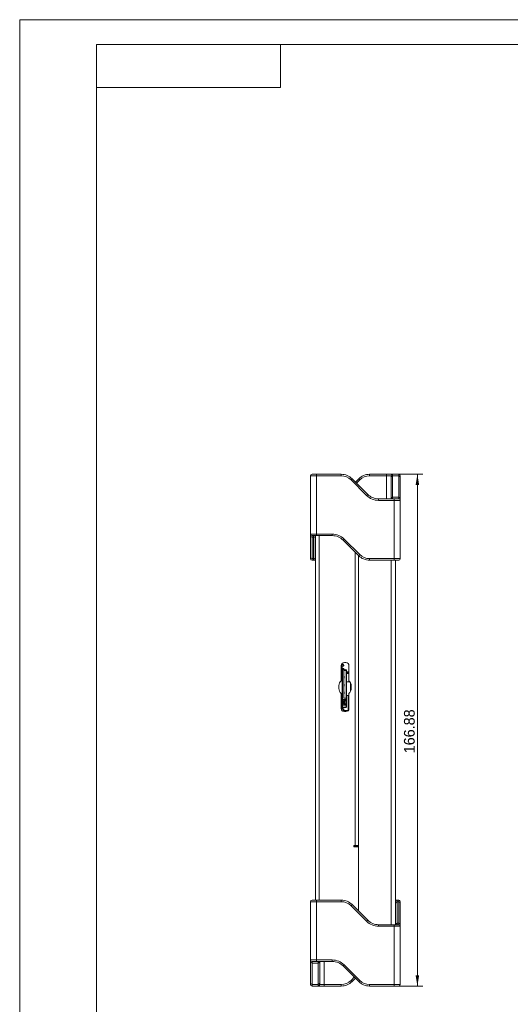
# Model space of a CAD drawing. Header units: millimetres. Extents: x 0 to 841, y 0 to 594.
# Tile 15 of 20: x 0 to 160, y 273 to 594. Entities that reach past the tile are written whole.
import ezdxf

# ---------------------------------------------------------------- set-up
doc = ezdxf.new("R2010")
doc.units = ezdxf.units.MM
doc.layers.get('0').update_dxf_attribs({"lineweight": 18})
for name, color, linetype, lineweight in [('BX三合', 7, 'Continuous', 18), ('BX三合一涓€閽Ｉ噾-', 7, 'Continuous', 18), ('BX三合一钣\ue5d9馘__', 7, 'Continuous', 18), ('COMPONENT4_ANT_1', 7, 'Continuous', 18), ('COMPOUND-12.STEP', 7, 'Continuous', 18), ('COMPOUND-16.STEP', 7, 'Continuous', 18), ('COMPOUND-23.STEP', 7, 'Continuous', 18), ('COMPOUND-36.STEP', 7, 'Continuous', 18), ('COMPOUND-38.STEP', 7, 'Continuous', 18), ('COMPOUND-40.STEP', 7, 'Continuous', 18), ('Default', 7, 'Continuous', 18), ('SOLID-0.STEP.STE', 7, 'Continuous', 18), ('SOLID-3.STEP.STE', 7, 'Continuous', 18), ('图框', 7, 'Continuous', 18), ('粗实线层', 7, 'Continuous', 18)]:
    doc.layers.add(name, color=color, linetype=linetype, lineweight=lineweight)
doc.styles.add('SEACAD_Arial', font='txt', dxfattribs={"width": 0.7})
doc.dimstyles.new('国标', dxfattribs={"dimtxt": 3.5, "dimasz": 3.5, "dimexe": 1.75, "dimexo": 0, "dimgap": 0.875, "dimtad": 1, "dimdsep": 46, "dimtxsty": 'SEACAD_Arial', "dimblk": '_CAXARROW', "dimcen": 1.75, "dimdle": 7, "dimadec": 1, "dimazin": 0, "dimtfac": 0.5, "dimtdec": 3, "dimtmove": 0, "dimatfit": 3, "dimfxl": 1, "dimtolj": 1, "dimarcsym": 0})

# ---------------------------------------------------------------- blocks, each defined once
blk = doc.blocks.new('SE2')
at = {"layer": 'BX三合', "color": 7, "linetype": 'Continuous'}
for p, q in [((96.37, 306.86), (96.37, 425.74)), ((97.55, 306.86), (97.55, 425.74)), ((109.29, 324.66), (109.29, 420.37)), ((110.37, 324.66), (110.37, 419.29)), ((104.79, 383.36), (104.79, 378.42)), ((106.29, 384.36), (105.79, 384.36)), ((107.29, 378.42), (107.29, 383.36)), ((104.04, 376.86), (104.04, 375.86)), ((108.04, 375.86), (108.04, 376.86)), ((104.79, 374.3), (104.79, 369.36)), ((107.29, 369.36), (107.29, 374.3)), ((105.79, 368.36), (106.29, 368.36)), ((108.85, 324.66), (108.85, 324.22)), ((109.29, 324.66), (108.85, 324.66)), ((109.29, 324.56), (108.85, 324.56)), ((109.29, 324.66), (109.29, 324.56)), ((110.37, 324.66), (109.29, 324.66)), ((109.29, 324.56), (109.49, 324.56)), ((109.49, 324.66), (109.49, 324.56)), ((110.37, 324.56), (109.49, 324.56)), ((110.37, 324.66), (110.41, 324.66)), ((110.37, 324.56), (110.41, 324.6)), ((108.85, 324.22), (110.37, 324.22)), ((110.37, 303.35), (110.37, 324.22))]:
    blk.add_line(p, q, dxfattribs=at)
for centre, radius, start, end in [((105.79, 383.36), 1, 90, 180), ((106.29, 383.36), 1, 360, 90), ((106.04, 376.86), 2, 128.6822, 180), ((106.04, 375.86), 2, 180, 231.3178), ((106.04, 376.86), 2, 0, 51.3178), ((106.04, 375.86), 2, 308.6822, 0), ((105.79, 369.36), 1, 180, 270), ((106.29, 369.36), 1, 270, 0)]:
    blk.add_arc(centre, radius, start, end, dxfattribs=at)
at = {"layer": 'BX三合一涓€閽Ｉ噾-', "color": 7, "linetype": 'Continuous'}
for p, q in [((94.77, 426.24), (94.77, 445.24)), ((96.77, 445.24), (94.77, 445.24)), ((95.27, 445.74), (96.77, 445.74)), ((96.77, 445.74), (104.79, 445.74)), ((96.77, 445.74), (96.77, 445.24)), ((104.79, 445.24), (96.77, 445.24)), ((96.77, 445.24), (96.77, 426.24)), ((104.79, 445.74), (104.79, 445.24)), ((108.33, 444.27), (107.98, 443.92)), ((113.05, 438.85), (107.98, 443.92)), ((108.33, 444.27), (113.4, 439.2)), ((109.39, 443.21), (110.46, 444.27)), ((110.81, 443.92), (109.75, 442.85)), ((110.46, 444.27), (110.81, 443.92)), ((114, 445.74), (119.51, 445.74)), ((114, 445.74), (114, 445.24)), ((119.51, 445.24), (114, 445.24)), ((119.51, 445.74), (121.51, 445.74)), ((119.51, 445.74), (119.51, 445.24)), ((119.51, 437.74), (119.51, 445.24)), ((121.01, 445.24), (119.51, 445.24)), ((121.01, 444.72), (121.01, 445.24)), ((121.01, 437.77), (121.01, 444.72)), ((121.51, 445.74), (123.51, 445.74)), ((121.51, 445.74), (121.51, 445.21)), ((123.51, 445.21), (121.51, 445.21)), ((121.51, 445.21), (121.51, 438.26)), ((123.51, 445.21), (123.51, 445.74)), ((123.51, 438.26), (123.51, 445.21)), ((124.01, 445.24), (124.01, 444.72)), ((124.01, 444.72), (124.01, 437.77)), ((113.4, 439.2), (113.05, 438.85)), ((116.94, 437.74), (122.01, 437.74)), ((116.94, 437.74), (116.94, 437.24)), ((122.01, 437.24), (116.94, 437.24)), ((121.01, 437.74), (121.01, 437.77)), ((121.51, 438.26), (123.51, 438.26)), ((121.51, 438.26), (121.51, 437.74)), ((122.01, 437.74), (123.51, 437.74)), ((122.01, 437.74), (122.01, 437.24)), ((122.01, 418.24), (122.01, 437.24)), ((124.01, 437.24), (122.01, 437.24)), ((123.51, 437.74), (123.51, 438.26)), ((124.01, 437.77), (124.01, 437.24)), ((124.01, 437.24), (124.01, 418.24)), ((94.77, 425.7), (94.77, 426.24)), ((94.77, 426.24), (96.77, 426.24)), ((94.77, 418.75), (94.77, 425.7)), ((96.77, 425.74), (95.27, 425.74)), ((95.27, 425.74), (95.27, 425.21)), ((95.77, 425.21), (95.27, 425.21)), ((95.27, 425.21), (95.27, 418.26)), ((95.77, 425.21), (95.77, 425.74)), ((95.77, 418.26), (95.77, 425.21)), ((96.27, 425.74), (96.27, 425.7)), ((96.27, 425.7), (96.27, 418.75)), ((96.77, 426.24), (101.85, 426.24)), ((96.77, 426.24), (96.77, 425.74)), ((101.85, 425.74), (96.77, 425.74)), ((101.85, 426.24), (101.85, 425.74)), ((105.74, 424.63), (105.39, 424.27)), ((110.46, 419.2), (105.39, 424.27)), ((105.74, 424.63), (110.81, 419.56)), ((94.77, 418.24), (94.77, 418.75)), ((95.27, 418.26), (95.77, 418.26)), ((95.27, 418.26), (95.27, 417.74)), ((95.77, 417.74), (95.27, 417.74)), ((95.77, 417.74), (95.77, 418.26)), ((96.37, 417.74), (95.77, 417.74)), ((96.27, 418.75), (96.27, 418.24)), ((96.27, 418.24), (96.37, 418.24)), ((110.81, 419.56), (110.46, 419.2)), ((114, 418.24), (122.01, 418.24)), ((114, 418.24), (114, 417.74)), ((122.01, 417.74), (114, 417.74)), ((122.01, 418.24), (124.01, 418.24)), ((122.01, 418.24), (122.01, 417.74)), ((123.51, 417.74), (122.01, 417.74)), ((94.77, 287.36), (94.77, 306.36)), ((96.77, 306.36), (94.77, 306.36)), ((95.27, 306.86), (96.77, 306.86)), ((96.77, 306.86), (104.79, 306.86)), ((96.77, 306.86), (96.77, 306.36)), ((104.79, 306.36), (96.77, 306.36)), ((96.77, 306.36), (96.77, 287.36)), ((104.79, 306.86), (104.79, 306.36)), ((108.33, 305.39), (107.98, 305.04)), ((108.33, 305.39), (113.4, 300.32)), ((122.41, 306.86), (123.01, 306.86)), ((122.51, 306.36), (122.41, 306.36)), ((122.51, 305.84), (122.51, 306.36)), ((122.51, 298.89), (122.51, 305.84)), ((123.01, 306.86), (123.51, 306.86)), ((123.01, 306.86), (123.01, 306.33)), ((123.51, 306.33), (123.01, 306.33)), ((123.01, 306.33), (123.01, 299.38)), ((123.51, 306.33), (123.51, 306.86)), ((123.51, 299.38), (123.51, 306.33)), ((124.01, 306.36), (124.01, 305.84)), ((124.01, 305.84), (124.01, 298.89)), ((113.05, 299.97), (107.98, 305.04)), ((113.4, 300.32), (113.05, 299.97)), ((116.94, 298.86), (122.01, 298.86)), ((116.94, 298.86), (116.94, 298.36)), ((122.01, 298.86), (123.51, 298.86)), ((122.01, 298.86), (122.01, 298.36)), ((122.51, 298.86), (122.51, 298.89)), ((123.01, 299.38), (123.51, 299.38)), ((123.01, 299.38), (123.01, 298.86)), ((123.51, 298.86), (123.51, 299.38)), ((124.01, 298.89), (124.01, 298.36)), ((122.01, 298.36), (116.94, 298.36)), ((122.01, 279.36), (122.01, 298.36)), ((124.01, 298.36), (122.01, 298.36)), ((124.01, 298.36), (124.01, 279.36)), ((94.77, 286.82), (94.77, 287.36)), ((94.77, 287.36), (96.77, 287.36)), ((94.77, 279.87), (94.77, 286.82)), ((96.77, 286.86), (95.27, 286.86)), ((95.27, 286.86), (95.27, 286.33)), ((97.27, 286.33), (95.27, 286.33)), ((95.27, 286.33), (95.27, 279.38)), ((96.77, 287.36), (101.85, 287.36)), ((96.77, 287.36), (96.77, 286.86)), ((101.85, 286.86), (96.77, 286.86)), ((97.27, 286.33), (97.27, 286.86)), ((97.27, 279.38), (97.27, 286.33)), ((97.77, 286.86), (97.77, 286.82)), ((97.77, 286.82), (97.77, 279.87)), ((99.27, 286.86), (99.27, 279.36)), ((101.85, 287.36), (101.85, 286.86)), ((105.74, 285.75), (105.39, 285.39)), ((110.46, 280.32), (105.39, 285.39)), ((105.74, 285.75), (110.81, 280.68)), ((94.77, 279.36), (94.77, 279.87)), ((95.27, 279.38), (97.27, 279.38)), ((95.27, 279.38), (95.27, 278.86)), ((97.27, 278.86), (97.27, 279.38)), ((97.77, 279.87), (97.77, 279.36)), ((107.98, 280.68), (109.04, 281.74)), ((107.98, 280.68), (108.33, 280.32)), ((109.39, 281.39), (108.33, 280.32)), ((110.81, 280.68), (110.46, 280.32)), ((97.27, 278.86), (95.27, 278.86)), ((99.27, 278.86), (97.27, 278.86)), ((97.77, 279.36), (99.27, 279.36)), ((99.27, 279.36), (104.79, 279.36)), ((99.27, 279.36), (99.27, 278.86)), ((104.79, 278.86), (99.27, 278.86)), ((104.79, 279.36), (104.79, 278.86)), ((114, 279.36), (122.01, 279.36)), ((114, 279.36), (114, 278.86)), ((122.01, 278.86), (114, 278.86)), ((122.01, 279.36), (124.01, 279.36)), ((122.01, 279.36), (122.01, 278.86)), ((123.51, 278.86), (122.01, 278.86))]:
    blk.add_line(p, q, dxfattribs=at)
for centre, radius, start, end in [((95.27, 445.24), 0.5, 90, 180), ((104.79, 440.74), 5, 45, 90), ((104.79, 440.74), 4.5, 45, 90), ((114, 440.74), 5, 90, 135), ((114, 440.74), 4.5, 90, 135), ((121.51, 445.24), 0.5, 90, 180), ((123.51, 445.24), 0.5, 0, 90), ((116.94, 442.74), 5.5, 225, 270), ((116.94, 442.74), 5, 225, 270), ((123.51, 437.24), 0.5, 0, 90), ((95.27, 426.24), 0.5, 180, 270), ((101.85, 420.74), 5.5, 45, 90), ((101.85, 420.74), 5, 45, 90), ((95.27, 418.24), 0.5, 180, 270), ((95.77, 418.24), 0.5, 270, 0), ((114, 422.74), 5, 225, 270), ((114, 422.74), 4.5, 225, 270), ((123.51, 418.24), 0.5, 270, 0), ((95.27, 306.36), 0.5, 90, 180), ((104.79, 301.86), 5, 45, 90), ((104.79, 301.86), 4.5, 45, 90), ((123.01, 306.36), 0.5, 90, 180), ((123.51, 306.36), 0.5, 0, 90), ((116.94, 303.86), 5.5, 225, 270), ((116.94, 303.86), 5, 225, 270), ((123.51, 298.36), 0.5, 0, 90), ((95.27, 287.36), 0.5, 180, 270), ((101.85, 281.86), 5.5, 45, 90), ((101.85, 281.86), 5, 45, 90), ((104.79, 283.86), 4.5, 270, 315), ((104.79, 283.86), 5, 270, 315), ((114, 283.86), 5, 225, 270), ((114, 283.86), 4.5, 225, 270), ((95.27, 279.36), 0.5, 180, 270), ((97.27, 279.36), 0.5, 270, 0), ((123.51, 279.36), 0.5, 270, 0)]:
    blk.add_arc(centre, radius, start, end, dxfattribs=at)
for centre, start_param, end_param in [((121.51, 444.72), 4.712389, 6.283185), ((123.51, 444.72), 3.141593, 4.712389), ((121.51, 437.77), 4.712389, 6.283185), ((123.51, 437.77), 3.141593, 4.712389), ((95.27, 425.7), 0, 1.570796), ((95.77, 425.7), 1.570796, 3.141593), ((95.27, 418.75), 0, 1.570796), ((95.77, 418.75), 1.570796, 3.141593), ((123.01, 305.84), 4.712389, 6.283185), ((123.51, 305.84), 3.141593, 4.712389), ((123.01, 298.89), 4.712389, 6.283185), ((123.51, 298.89), 3.141593, 4.712389), ((95.27, 286.82), 0, 1.570796), ((97.27, 286.82), 1.570796, 3.141593), ((95.27, 279.87), 0, 1.570796), ((97.27, 279.87), 1.570796, 3.141593)]:
    blk.add_ellipse(centre, major_axis=(-0.5, 0), ratio=0.979086, start_param=start_param, end_param=end_param, dxfattribs=at)
at = {"layer": 'BX三合一钣\ue5d9馘__', "color": 7, "linetype": 'Continuous'}
for p, q in [((110.41, 419.25), (110.41, 303.31)), ((121.03, 417.74), (121.03, 298.86)), ((122.41, 417.74), (122.41, 298.86))]:
    blk.add_line(p, q, dxfattribs=at)
at = {"layer": 'COMPONENT4_ANT_1', "color": 7, "linetype": 'Continuous'}
for p, q in [((107.05, 378.06), (107.05, 378.09)), ((107.62, 378.09), (107.05, 378.09)), ((107.85, 376.59), (107.84, 376.59)), ((107.05, 368.74), (107.05, 373.56)), ((107.05, 369.59), (107.29, 369.59))]:
    blk.add_line(p, q, dxfattribs=at)
at = {"layer": 'COMPOUND-12.STEP', "color": 7, "linetype": 'Continuous'}
for p, q in [((105.15, 379.06), (105.05, 379.06)), ((105.15, 378.53), (105.05, 378.66)), ((107.64, 378.06), (106.53, 378.06)), ((107.84, 377.73), (107.84, 374.99)), ((107.85, 377.71), (107.85, 375.01)), ((107.95, 377.45), (107.95, 375.26)), ((108.03, 377.06), (107.95, 377.06)), ((105.06, 372.98), (105.05, 372.97)), ((107.29, 373.56), (106.52, 373.56))]:
    blk.add_line(p, q, dxfattribs=at)
at = {"layer": 'COMPOUND-16.STEP', "color": 7, "linetype": 'Continuous'}
for p, q in [((105.05, 382.44), (105.27, 382.44)), ((105.06, 384.04), (105.06, 383.69)), ((105.16, 383.19), (105.06, 383.09)), ((105.06, 383.09), (105.06, 382.59)), ((105.06, 382.59), (105.21, 382.44)), ((105.21, 382.24), (105.15, 382.18)), ((105.15, 382.24), (105.27, 382.24)), ((105.27, 382.24), (105.27, 382.44)), ((105.27, 382.44), (105.33, 382.44)), ((105.27, 382.24), (105.33, 382.24)), ((105.66, 382.44), (105.33, 382.44)), ((105.66, 382.24), (105.33, 382.24)), ((105.37, 382.24), (105.37, 382.44)), ((105.66, 384.24), (105.54, 384.24)), ((105.66, 383.44), (105.55, 383.44)), ((105.66, 383.24), (105.55, 383.24)), ((105.66, 384.24), (105.66, 384.35)), ((105.66, 383.24), (105.66, 383.44)), ((105.66, 382.24), (105.66, 382.44)), ((105.06, 381.34), (105.05, 381.34)), ((105.08, 381.13), (105.05, 381.13)), ((105.06, 382.06), (105.06, 381.34)), ((105.15, 381.34), (105.06, 381.34)), ((105.08, 381.13), (105.08, 381.34)), ((105.13, 381.13), (105.08, 381.13)), ((105.13, 381.13), (105.13, 381.34)), ((105.15, 381.13), (105.13, 381.13)), ((107.29, 381.34), (106.52, 381.34)), ((107.29, 381.13), (106.52, 381.13)), ((107.29, 380.79), (106.52, 380.79))]:
    blk.add_line(p, q, dxfattribs=at)
at = {"layer": 'COMPOUND-23.STEP', "color": 7, "linetype": 'Continuous'}
for p, q in [((105.05, 370.29), (105.15, 370.29)), ((105.2, 369.44), (105.2, 369.67)), ((105.54, 369.29), (105.24, 369.4)), ((105.49, 369.14), (105.19, 369.26)), ((105.21, 368.54), (105.67, 368.54)), ((105.52, 368.54), (105.52, 369.1)), ((105.67, 368.74), (105.67, 369.1)), ((105.67, 368.74), (105.67, 368.36)), ((107.08, 368.74), (105.67, 368.74))]:
    blk.add_line(p, q, dxfattribs=at)
for centre, radius, start, end in [((105.25, 369.44), 0.2, 180, 250), ((105.25, 369.44), 0.05, 180, 250), ((105.47, 369.1), 0.2, 0, 70), ((105.47, 369.1), 0.05, 0, 70)]:
    blk.add_arc(centre, radius, start, end, dxfattribs=at)
at = {"layer": 'COMPOUND-36.STEP', "color": 7, "linetype": 'Continuous'}
for p, q in [((105.06, 375.07), (105.05, 375.15)), ((105.05, 375.15), (105.06, 375.15)), ((105.06, 375.07), (105.06, 375.07)), ((105.1, 373.61), (105.1, 374.11)), ((105.14, 374.11), (105.14, 373.61)), ((105.05, 372.38), (105.06, 372.39)), ((105.05, 372.38), (105.06, 372.38)), ((105.05, 372.38), (105.06, 372.38)), ((105.14, 372.36), (105.06, 372.37)), ((105.06, 372.37), (105.06, 372.37)), ((105.14, 372.37), (105.14, 372.36)), ((105.14, 372.36), (105.14, 372.37)), ((105.15, 372.37), (105.15, 372.37))]:
    blk.add_line(p, q, dxfattribs=at)
for centre, radius, start, end in [((105.06, 375.15), 0.01, 94, 180), ((105.31, 375.09), 0.25, 184, 191.3271), ((105.06, 372.38), 0.01, 180, 266), ((105.14, 372.37), 0.01, 270, 356), ((105.14, 372.37), 0.01, 266, 270)]:
    blk.add_arc(centre, radius, start, end, dxfattribs=at)
at = {"layer": 'COMPOUND-38.STEP', "color": 7, "linetype": 'Continuous'}
for p, q in [((105.05, 382.41), (105.15, 382.41)), ((105.05, 382.41), (105.15, 382.41)), ((105.15, 382.12), (105.15, 382.41)), ((105.05, 382.12), (105.15, 382.12)), ((105.15, 380.91), (105.05, 380.91)), ((105.15, 380.46), (105.05, 380.46)), ((105.15, 379.64), (105.05, 379.64)), ((105.15, 379.19), (105.05, 379.19)), ((105.15, 381.95), (105.15, 381.92)), ((105.15, 381.92), (105.15, 369.82)), ((106.42, 381.92), (105.15, 381.92)), ((105.17, 382.07), (105.6, 382.07)), ((105.25, 382.02), (106.32, 382.02)), ((105.6, 382.07), (105.6, 382.02)), ((105.6, 381.72), (105.6, 372.77)), ((106.42, 381.72), (105.6, 381.72)), ((105.64, 379.87), (105.6, 379.87)), ((105.64, 379.22), (105.6, 379.22)), ((105.64, 379.22), (105.64, 379.87)), ((105.72, 379.87), (105.64, 379.87)), ((105.72, 379.22), (105.64, 379.22)), ((105.72, 379.22), (105.72, 379.87)), ((105.9, 382.07), (105.9, 382.02)), ((106.42, 381.72), (106.42, 381.92)), ((106.42, 381.72), (106.42, 372.77)), ((106.5, 372.26), (106.5, 381.92)), ((106.52, 381.82), (106.52, 369.92)), ((105.15, 378.37), (105.05, 378.37)), ((105.15, 377.92), (105.05, 377.92)), ((105.15, 377.1), (105.05, 377.1)), ((105.15, 376.65), (105.05, 376.65)), ((105.15, 375.83), (105.05, 375.83)), ((105.64, 377.33), (105.6, 377.33)), ((105.64, 376.68), (105.6, 376.68)), ((105.64, 376.68), (105.64, 377.33)), ((105.72, 377.33), (105.64, 377.33)), ((105.72, 376.68), (105.64, 376.68)), ((105.72, 376.68), (105.72, 377.33)), ((106.53, 378.67), (106.52, 378.67)), ((106.53, 378.61), (106.52, 378.61)), ((106.53, 378.5), (106.52, 378.5)), ((106.53, 378.36), (106.52, 378.36)), ((106.53, 378.22), (106.52, 378.22)), ((106.53, 378.06), (106.52, 378.06)), ((106.53, 378.02), (106.52, 378.02)), ((106.53, 377.94), (106.52, 377.94)), ((106.53, 377.8), (106.52, 377.8)), ((106.53, 377.58), (106.52, 377.58)), ((106.53, 377.48), (106.52, 377.48)), ((106.53, 377.47), (106.52, 377.47)), ((106.53, 377.45), (106.52, 377.45)), ((106.53, 377.44), (106.52, 377.44)), ((106.53, 377.4), (106.52, 377.4)), ((106.53, 377.36), (106.52, 377.36)), ((106.53, 377.36), (106.52, 377.36)), ((106.53, 377.33), (106.52, 377.33)), ((106.53, 377.32), (106.52, 377.32)), ((106.53, 377.3), (106.52, 377.3)), ((106.53, 377.26), (106.52, 377.26)), ((106.53, 377.22), (106.52, 377.22)), ((106.53, 377.2), (106.52, 377.2)), ((106.53, 377.19), (106.52, 377.19)), ((106.53, 377.18), (106.52, 377.18)), ((106.53, 377.17), (106.52, 377.17)), ((106.53, 377.11), (106.52, 377.11)), ((106.53, 377.05), (106.52, 377.05)), ((106.53, 377.02), (106.52, 377.02)), ((106.53, 376.91), (106.52, 376.91)), ((106.53, 376.9), (106.52, 376.9)), ((106.53, 376.87), (106.52, 376.87)), ((106.53, 376.82), (106.52, 376.82)), ((106.53, 376.74), (106.52, 376.74)), ((106.53, 376.71), (106.52, 376.71)), ((106.53, 376.7), (106.52, 376.7)), ((106.53, 376.67), (106.52, 376.67)), ((106.53, 376.65), (106.52, 376.65)), ((106.53, 376.56), (106.52, 376.56)), ((106.53, 376.54), (106.52, 376.54)), ((106.53, 376.51), (106.52, 376.51)), ((106.53, 378.22), (106.53, 378.08)), ((106.53, 378.02), (106.53, 377.94)), ((106.53, 377.58), (106.53, 377.48)), ((106.53, 377.36), (106.53, 377.36)), ((106.53, 377.36), (106.53, 377.33)), ((106.53, 377.18), (106.53, 377.17)), ((106.53, 377.11), (106.53, 377.05)), ((106.53, 377.02), (106.53, 376.91)), ((106.53, 376.87), (106.53, 376.82)), ((106.53, 376.7), (106.53, 376.67)), ((106.53, 376.67), (106.53, 376.65)), ((106.53, 376.65), (106.53, 376.56)), ((106.53, 376.56), (106.53, 376.54)), ((106.53, 376.54), (106.53, 376.51)), ((105.15, 375.38), (105.05, 375.38)), ((105.15, 374.56), (105.05, 374.56)), ((105.15, 374.11), (105.05, 374.11)), ((105.15, 373.61), (105.05, 373.61)), ((105.15, 373.16), (105.05, 373.16)), ((105.64, 374.79), (105.6, 374.79)), ((105.64, 374.14), (105.6, 374.14)), ((106.42, 372.77), (105.6, 372.77)), ((105.64, 374.14), (105.64, 374.79)), ((105.72, 374.79), (105.64, 374.79)), ((105.72, 374.14), (105.64, 374.14)), ((105.72, 374.14), (105.72, 374.79)), ((106.42, 372.26), (106.42, 372.77)), ((105.15, 369.62), (105.05, 369.62)), ((105.05, 369.32), (105.15, 369.32)), ((105.05, 369.32), (105.15, 369.32)), ((105.15, 369.79), (105.15, 369.82)), ((106.42, 369.82), (105.15, 369.82)), ((105.15, 369.62), (105.15, 369.32)), ((105.65, 369.67), (105.17, 369.67)), ((105.25, 369.72), (106.32, 369.72)), ((106.32, 372.26), (105.34, 372.26)), ((105.34, 372.26), (105.34, 370.46)), ((105.34, 370.46), (106.32, 370.46)), ((105.59, 371.86), (105.59, 371.94)), ((105.59, 371.94), (106.32, 371.94)), ((105.92, 371.86), (105.59, 371.86)), ((105.59, 371.86), (105.59, 370.86)), ((105.59, 370.78), (105.59, 370.86)), ((105.59, 370.86), (105.92, 370.86)), ((106.32, 370.78), (105.59, 370.78)), ((105.65, 369.67), (105.65, 369.72)), ((105.9, 369.67), (105.9, 369.72)), ((105.92, 371.86), (106.42, 371.86)), ((105.92, 370.86), (105.92, 371.86)), ((106.42, 370.86), (105.92, 370.86)), ((106.32, 372.26), (106.5, 372.26)), ((106.32, 371.94), (106.32, 372.26)), ((106.5, 371.94), (106.32, 371.94)), ((106.32, 370.78), (106.5, 370.78)), ((106.32, 370.46), (106.32, 370.78)), ((106.5, 370.46), (106.32, 370.46)), ((106.42, 371.86), (106.42, 371.94)), ((106.42, 371.86), (106.42, 370.86)), ((106.42, 370.78), (106.42, 370.86)), ((106.42, 369.82), (106.42, 370.46)), ((106.5, 370.78), (106.5, 371.94)), ((106.5, 369.82), (106.5, 370.46))]:
    blk.add_line(p, q, dxfattribs=at)
for centre, radius, start, end in [((105.25, 382.12), 0.2, 180, 270), ((105.25, 382.12), 0.1, 180, 270), ((106.32, 381.82), 0.2, 30, 90), ((106.32, 381.82), 0.2, 360, 30), ((105.25, 369.62), 0.2, 90, 180), ((105.25, 369.62), 0.1, 90, 180), ((106.32, 369.92), 0.2, 270, 330), ((106.32, 369.92), 0.2, 330, 0)]:
    blk.add_arc(centre, radius, start, end, dxfattribs=at)
blk.add_open_spline([(106.12, 382.02), (106.04, 382.04), (105.9, 382.07)], degree=2, dxfattribs=at)
blk.add_open_spline([(105.9, 369.67), (106.05, 369.69), (106.16, 369.72), (106.16, 369.72), (106.16, 369.72)], degree=2, knots=[0, 0, 0, 0.2589608, 0.2589608, 0.2631283, 0.2631283, 0.2631283], dxfattribs=at)
at = {"layer": 'COMPOUND-40.STEP', "color": 7, "linetype": 'Continuous'}
for p, q in [((105.05, 384.03), (105.05, 368.68)), ((110.37, 323.42), (110.41, 323.42))]:
    blk.add_line(p, q, dxfattribs=at)
at = {"layer": 'SOLID-0.STEP.STE', "color": 7, "linetype": 'Continuous'}
for p, q in [((105.05, 383.67), (105.07, 383.67)), ((105.05, 383.21), (105.07, 383.21)), ((105.07, 383.69), (105.53, 383.69)), ((105.07, 383.69), (105.07, 383.67)), ((105.53, 383.67), (105.07, 383.67)), ((105.07, 383.67), (105.07, 383.21)), ((105.07, 383.21), (105.53, 383.21)), ((105.07, 383.19), (105.07, 383.21)), ((105.53, 383.19), (105.07, 383.19)), ((105.53, 383.67), (105.53, 383.69)), ((105.53, 383.21), (105.53, 383.67)), ((105.53, 383.67), (105.55, 383.67)), ((105.53, 383.21), (105.53, 383.19)), ((105.53, 383.21), (105.55, 383.21)), ((105.55, 383.67), (105.55, 383.21)), ((105.05, 373.12), (105.06, 373.12)), ((105.06, 372.62), (105.05, 372.62)), ((105.06, 372.6), (105.06, 373.15)), ((105.06, 373.15), (105.06, 373.15)), ((105.06, 373.15), (105.06, 373.15)), ((105.07, 373.15), (105.06, 373.15)), ((105.06, 373.15), (105.06, 373.15)), ((105.06, 373.15), (105.06, 373.15)), ((105.06, 373.15), (105.06, 373.15)), ((105.07, 372.6), (105.06, 372.59)), ((105.06, 372.59), (105.06, 372.59)), ((105.06, 372.59), (105.06, 372.59)), ((105.06, 372.59), (105.06, 372.59)), ((105.06, 372.59), (105.06, 372.59)), ((105.06, 372.59), (105.06, 372.59)), ((105.07, 373.16), (105.07, 373.15)), ((105.07, 373.15), (105.07, 372.6)), ((105.07, 372.6), (105.07, 372.39)), ((105.07, 372.39), (105.05, 372.39)), ((105.07, 372.39), (105.15, 372.39)), ((105.07, 372.39), (105.07, 372.37)), ((105.15, 372.37), (105.07, 372.37))]:
    blk.add_line(p, q, dxfattribs=at)
for centre, radius, start, end in [((105.07, 383.67), 0.02, 90, 180), ((105.07, 383.21), 0.02, 180, 270), ((105.07, 383.67), 0.0201, 120.0272, 134.9728), ((105.07, 383.21), 0.02, 210, 225), ((105.53, 383.67), 0.02, 360, 90), ((105.53, 383.21), 0.02, 270, 0), ((105.53, 383.21), 0.0201, 300.0272, 314.9728), ((105.53, 383.67), 0.02, 30, 45), ((105.07, 373.11), 0.0426, 98.1713, 103.8442), ((105.07, 372.63), 0.0426, 256.1558, 261.8287), ((105.3, 374.12), 1, 256.7029, 261.3731), ((105.3, 371.62), 1, 98.6269, 103.2971), ((105.07, 372.39), 0.02, 180, 270)]:
    blk.add_arc(centre, radius, start, end, dxfattribs=at)
at = {"layer": 'SOLID-3.STEP.STE', "color": 7, "linetype": 'Continuous'}
for p, q in [((105.53, 384.24), (105.32, 384.24)), ((105.36, 384.26), (105.53, 384.26)), ((105.53, 384.26), (105.53, 384.32)), ((105.55, 384.26), (105.53, 384.26)), ((105.53, 384.24), (105.53, 384.26)), ((105.55, 384.33), (105.55, 384.26)), ((105.05, 375.38), (105.06, 375.38)), ((105.06, 374.88), (105.05, 374.88)), ((105.07, 374.65), (105.05, 374.65)), ((105.06, 374.85), (105.06, 375.38)), ((105.06, 375.04), (105.06, 375.04)), ((105.06, 374.85), (105.06, 374.85)), ((105.06, 374.85), (105.06, 374.85)), ((105.07, 374.85), (105.06, 374.85)), ((105.06, 374.85), (105.06, 374.85)), ((105.06, 374.85), (105.06, 374.85)), ((105.06, 374.85), (105.06, 374.85)), ((105.07, 375.38), (105.07, 374.85)), ((105.07, 374.85), (105.07, 374.65)), ((105.07, 374.65), (105.15, 374.65)), ((105.07, 374.65), (105.07, 374.63)), ((105.15, 374.63), (105.07, 374.63)), ((105.15, 375.14), (105.14, 375.14)), ((105.14, 375.14), (105.14, 375.14)), ((105.15, 375.23), (105.15, 375.22)), ((105.15, 375.17), (105.15, 375.18)), ((105.15, 375.18), (105.15, 375.18)), ((105.15, 375.18), (105.15, 375.18)), ((105.15, 375.18), (105.15, 375.17)), ((105.15, 375.17), (105.15, 375.17)), ((105.15, 375.17), (105.15, 375.17)), ((105.15, 375.17), (105.15, 375.17)), ((105.15, 375.16), (105.15, 375.16)), ((105.15, 375.16), (105.15, 375.16)), ((105.15, 375.16), (105.15, 375.16)), ((105.15, 375.16), (105.15, 375.16)), ((105.15, 375.16), (105.15, 375.16)), ((105.15, 375.15), (105.15, 375.15)), ((105.15, 375.15), (105.15, 375.15)), ((105.15, 375.14), (105.15, 375.14)), ((105.15, 375.14), (105.15, 375.14)), ((105.15, 375.14), (105.15, 375.14)), ((105.15, 375.14), (105.15, 375.14)), ((105.15, 375.14), (105.15, 375.13)), ((105.15, 375.12), (105.15, 375.13)), ((105.15, 375.13), (105.15, 375.13)), ((105.15, 375.13), (105.15, 375.13)), ((105.15, 375.13), (105.15, 375.12)), ((105.15, 375.12), (105.15, 375.12)), ((105.15, 375.11), (105.15, 375.11)), ((105.15, 375.11), (105.15, 375.11)), ((105.15, 375.11), (105.15, 375.11)), ((105.15, 375.11), (105.15, 375.11)), ((105.15, 375.09), (105.15, 375.1)), ((105.15, 375.09), (105.15, 375.1)), ((105.15, 375.09), (105.15, 375.09)), ((105.15, 375.08), (105.15, 375.08)), ((105.15, 375.08), (105.15, 375.08)), ((105.15, 375.08), (105.15, 375.08))]:
    blk.add_line(p, q, dxfattribs=at)
for centre, radius, start, end in [((105.53, 384.26), 0.02, 270, 0), ((105.07, 374.65), 0.02, 180, 270), ((105.07, 374.89), 0.0426, 256.1558, 261.8287), ((105.3, 373.88), 1, 98.6269, 103.2971)]:
    blk.add_arc(centre, radius, start, end, dxfattribs=at)
for points, degree in [([(105.15, 375.28), (105.14, 375.27), (105.14, 375.26)], 2), ([(105.14, 375.26), (105.14, 375.25), (105.15, 375.25), (105.15, 375.25)], 3), ([(105.15, 375.29), (105.15, 375.28), (105.15, 375.28), (105.15, 375.28)], 3), ([(105.15, 375.22), (105.15, 375.22), (105.15, 375.21), (105.15, 375.21)], 3)]:
    blk.add_open_spline(points, degree=degree, dxfattribs=at)
blk = doc.blocks.new('*X26')
at = {"layer": 'Default', "linetype": 'Continuous'}
for points in [[(130.18, 442.24), (129.59, 445.74), (129.01, 442.24)], [(130.18, 282.36), (129.01, 282.36), (129.59, 278.86)]]:
    blk.add_hatch(color=7, dxfattribs=at).paths.add_polyline_path(points, flags=0)
at = {"layer": 'Default', "color": 7, "linetype": 'Continuous'}
for p, q in [((123.51, 445.74), (131.34, 445.74)), ((129.59, 445.74), (129.59, 278.86)), ((122.76, 278.86), (131.34, 278.86))]:
    blk.add_line(p, q, dxfattribs=at)
at = {"layer": 'Default', "color": 7, "linetype": 'Continuous', "insert": (125.22, 354.76), "char_height": 3.5, "width": 28.4055, "attachment_point": 1, "rotation": 90, "style": 'SEACAD_Arial'}
blk.add_mtext('{\\W1;166.88}', dxfattribs=at)
blk = doc.blocks.new('_CAXARROW')
blk.add_hatch(color=0).paths.add_polyline_path([(0, 0), (-1, 0.125), (-1, -0.125)], flags=0)

msp = doc.modelspace()

# ---------------------------------------------------------------- linework, layer by layer
at = {"layer": 'Default', "color": 7, "linetype": 'Continuous'}
for p, q in [((841, 594), (0, 594)), ((0, 594), (0, 0))]:
    msp.add_line(p, q, dxfattribs=at)
at = {"layer": '图框', "color": 7, "linetype": 'Continuous'}
for p, q in [((25.004, 9.969), (25.004, 585.892)), ((25.004, 585.892), (831.004, 585.892))]:
    msp.add_line(p, q, dxfattribs=at)
at = {"layer": '粗实线层', "color": 7, "linetype": 'Continuous'}
for p, q in [((85.004, 571.892), (85.004, 585.892)), ((25.004, 571.892), (85.004, 571.892))]:
    msp.add_line(p, q, dxfattribs=at)

# ---------------------------------------------------------------- block references
at = {"layer": 'Default'}
msp.add_blockref('SE2', (0, 0), dxfattribs=at)

# ---------------------------------------------------------------- dimensions: what is measured, and where the dimension line sits
at = {"layer": 'Default', "color": 7, "linetype": 'Continuous'}
dim = msp.add_linear_dim(base=(128.844, 278.83), p1=(123.514, 445.737), p2=(122.764, 278.857), angle=269.7425, dimstyle='国标', override={"dimsah": 1}, dxfattribs=at)
dim.commit()
dim.dimension.update_dxf_attribs({"geometry": '*X26', "text_midpoint": (129.594, 362.297), "dimtype": 160})

doc.saveas('drawing.dxf')
